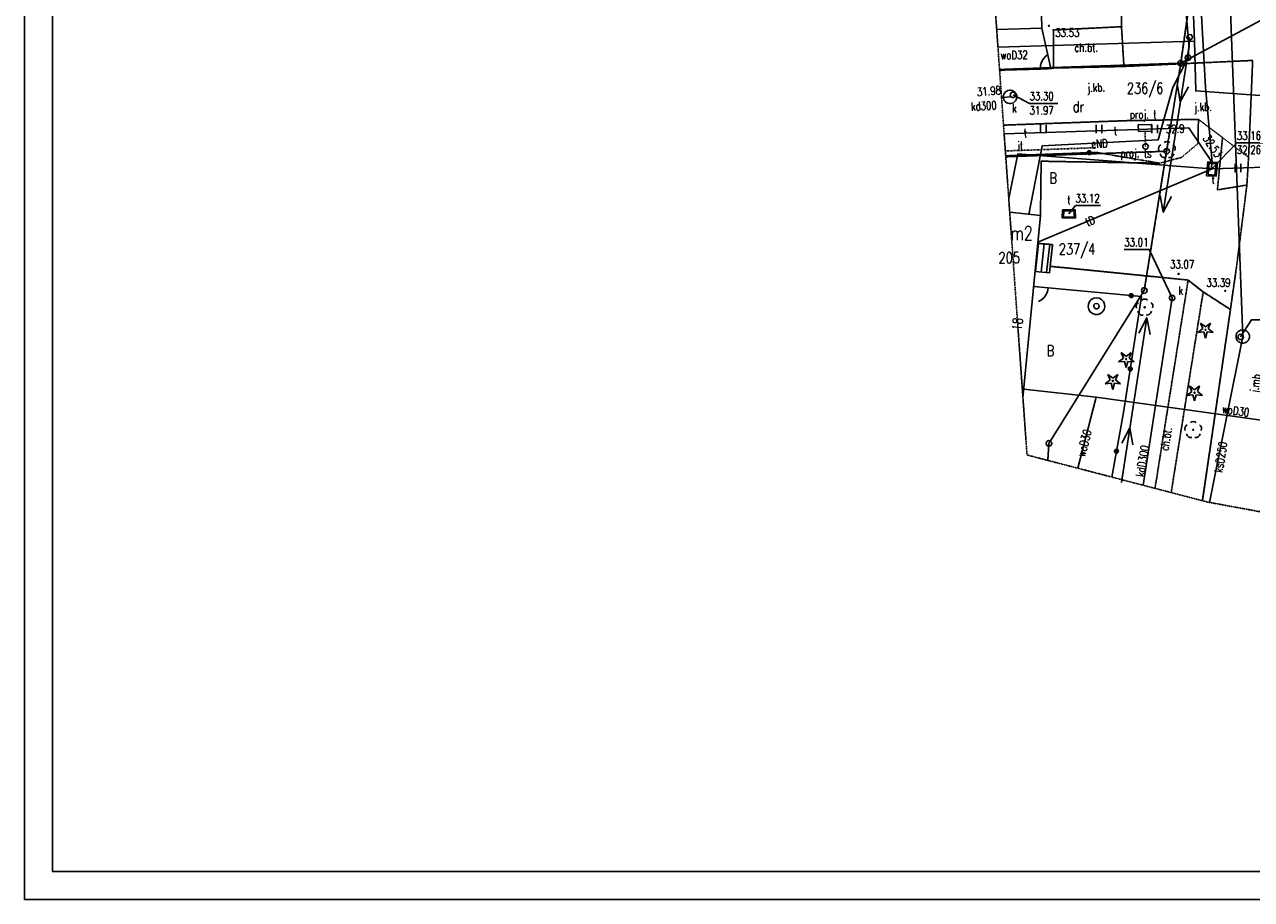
# Model space of a CAD drawing. Header units: millimetres. Extents: x 1427 to 82594, y 2364 to 16149.
# Tile 19 of 58: x 20918 to 23123, y 11949 to 13521. Entities that reach past the tile are written whole.
import ezdxf
from ezdxf.enums import TextEntityAlignment as Align

# ---------------------------------------------------------------- set-up
doc = ezdxf.new("R2010")
doc.units = ezdxf.units.MM
for name, pattern in [('1', [2, 1, -1]), ('2', [1, 0.5, -0.5]), ('423', [2, 1.5, -0.5]), ('424', [1.5, 1, -0.5]), ('901', [0])]:
    doc.linetypes.add(name, pattern=pattern)
for name, color, linetype in [('202-punkt_graniczny', 7, 'Continuous'), ('210-oznaczenie_konturu_uzytku_g', 7, 'Continuous'), ('211-numer_dzialki_ewidencyjnej', 7, 'Continuous'), ('218-kontur_uzytku_gruntowego', 7, 'Continuous'), ('219-dzialka_ewidencyjna', 7, 'Continuous'), ('238-Punkt_adresowy_budynku', 7, 'Continuous'), ('312-budynek_ewidencyjny', 7, 'Continuous'), ('312-oznaczenie_budynku_ewidency', 7, 'Continuous'), ('352-schody', 7, 'Continuous'), ('chodnik', 7, 'Continuous'), ('chodnik-Atr17', 7, 'Continuous'), ('drzewo_iglaste', 7, 'Continuous'), ('drzewo_lisciaste', 7, 'Continuous'), ('furtka', 7, 'Continuous'), ('inny_obiekt_zagospodarowania_te', 7, 'Continuous'), ('jezdnia', 7, 'Continuous'), ('jezdnia-Atr17', 7, 'Continuous'), ('komora_podziemna', 7, 'Continuous'), ('kraweznik', 7, 'Continuous'), ('obszar_utwardzony', 7, 'Continuous'), ('ogrodzenie_trwale', 7, 'Continuous'), ('pikieta_naturalna', 7, 'Continuous'), ('pikieta_sztuczna', 7, 'Continuous'), ('pikieta_sztuczna-Atr2', 7, 'Continuous'), ('przewod_elektroenergetyczny_nis', 7, 'Continuous'), ('przewod_elektroenergetyczny_pod', 7, 'Continuous'), ('przewod_kanalizacyjny', 7, 'Continuous'), ('przewod_kanalizacyjny-Atr1', 7, 'Continuous'), ('przewod_telekomunikacyjny_podzi', 7, 'Continuous'), ('przewod_wodociagowy', 7, 'Continuous'), ('przewod_wodociagowy-Atr1', 7, 'Continuous'), ('rzedna-Atr2', 7, 'Continuous'), ('rzedna-Atr3', 7, 'Continuous'), ('slup_przewodow_napowietrznych', 7, 'Continuous'), ('slupek_telekomunikacyjny_-_ob__', 7, 'Continuous'), ('studnia_zwykla', 7, 'Continuous'), ('szafa_telekomunikacyjna_lub_kon', 7, 'Continuous'), ('trawnik', 7, 'Continuous'), ('wlaz_do_komory_lub_kanalu', 7, 'Continuous'), ('wlaz_do_komory_lub_kanalu-Atr17', 7, 'Continuous'), ('wlaz_do_komory_lub_kanalu_-_okr', 7, 'Continuous'), ('Zakres', 7, 'Continuous')]:
    doc.layers.add(name, color=color, linetype=linetype)
doc.styles.add('STYL_ARIAL', font='simplex', dxfattribs={"width": 0.75, "oblique": 0.1})

# ---------------------------------------------------------------- blocks, each defined once
blk = doc.blocks.new('202')
at = {"color": 0}
blk.add_circle((0, 0), 0.25, dxfattribs=at)
blk = doc.blocks.new('SM05')
at = {"color": 7}
blk.add_polyline3d([(0, 0.25, 0), (0.1352, 0.2103, 0), (0.2274, 0.1039, 0), (0.2475, -0.0356, 0), (0.1889, -0.1637, 0), (0.0704, -0.2399, 0), (-0.0704, -0.2399, 0), (-0.1889, -0.1637, 0), (-0.2475, -0.0356, 0), (-0.2274, 0.1039, 0), (-0.1352, 0.2103, 0), (0, 0.25, 0)], dxfattribs=at)
blk = doc.blocks.new('US22')
at = {"color": 7}
blk.add_polyline3d([(0, 0.25, 0), (0.1352, 0.2103, 0), (0.2274, 0.1039, 0), (0.2475, -0.0356, 0), (0.1889, -0.1637, 0), (0.0704, -0.2399, 0), (-0.0704, -0.2399, 0), (-0.1889, -0.1637, 0), (-0.2475, -0.0356, 0), (-0.2274, 0.1039, 0), (-0.1352, 0.2103, 0), (0, 0.25, 0)], dxfattribs=at)
blk = doc.blocks.new('US13')
at = {"color": 7}
for points in [[(0, 0.75, 0), (0.2435, 0.7094, 0), (0.4607, 0.5919, 0), (0.6279, 0.4102, 0), (0.7271, 0.1841, 0), (0.7474, -0.0619, 0), (0.6868, -0.3013, 0), (0.5518, -0.508, 0), (0.357, -0.6596, 0), (0.1234, -0.7398, 0), (-0.1234, -0.7398, 0), (-0.357, -0.6596, 0), (-0.5518, -0.508, 0), (-0.6868, -0.3013, 0), (-0.7474, -0.0619, 0), (-0.7271, 0.1841, 0), (-0.6279, 0.4102, 0), (-0.4607, 0.5919, 0), (-0.2435, 0.7094, 0), (0, 0.75, 0)], [(0, 0.25, 0), (0.1352, 0.2103, 0), (0.2274, 0.1039, 0), (0.2475, -0.0356, 0), (0.1889, -0.1637, 0), (0.0704, -0.2399, 0), (-0.0704, -0.2399, 0), (-0.1889, -0.1637, 0), (-0.2475, -0.0356, 0), (-0.2274, 0.1039, 0), (-0.1352, 0.2103, 0), (0, 0.25, 0)]]:
    blk.add_polyline3d(points, dxfattribs=at)
blk = doc.blocks.new('OK04')
at = {"color": 7}
blk.add_polyline3d([(0, 0.001, 0), (0.0328, 0.3129, 0), (0.1297, 0.6111, 0), (0.2865, 0.8827, 0), (0.4963, 1.1157, 0), (0.75, 1.3, 0)], dxfattribs=at)
blk = doc.blocks.new('PW01')
at = {"color": 7}
blk.add_polyline3d([(0.045, 0, 0), (0.0318, -0.0318, 0), (0, -0.045, 0), (-0.0318, -0.0318, 0), (-0.045, 0, 0), (-0.0318, 0.0318, 0), (0, 0.045, 0), (0.0318, 0.0318, 0), (0.045, 0, 0)], dxfattribs=at)
blk = doc.blocks.new('922')
at = {"color": 0}
blk.add_circle((0, 0), 0.05, dxfattribs=at)
for centre, radius, start, end in [((-0.35, 0.1), 0.4, 119.84816, 203.51949), ((0, 0.35), 0.4, 50.114, 129.886), ((0.35, 0.1), 0.4, 336.88451, 60.15184), ((-0.2, -0.3), 0.4, 187.477, 278.47884), ((0.2, -0.275), 0.425, 262.64593, 349.62892)]:
    blk.add_arc(centre, radius, start, end, dxfattribs=at)
blk = doc.blocks.new('TU04')
at = {"color": 7}
for points in [[(0, 0, 0), (0, 0.75, 0)], [(0.5, 0, 0), (0.5, 0.75, 0)]]:
    blk.add_polyline3d(points, dxfattribs=at)
blk = doc.blocks.new('US09')
at = {"color": 7}
blk.add_polyline3d([(0.25, 0.0005, 0), (0.2103, -0.1347, 0), (0.1038, -0.227, 0), (-0.0356, -0.247, 0), (-0.1637, -0.1885, 0), (-0.2399, -0.07, 0), (-0.2399, 0.0709, 0), (-0.1637, 0.1894, 0), (-0.0356, 0.2479, 0), (0.1038, 0.2279, 0), (0.2103, 0.1356, 0), (0.25, 0.0005, 0)], dxfattribs=at)
blk = doc.blocks.new('921')
at = {"color": 0}
for p, q in [((-0.7, -0.25), (-0.25, 0.1)), ((-0.25, 0.1), (-0.45, 0.6)), ((-0.45, 0.6), (0, 0.25)), ((0, 0.25), (0.45, 0.6)), ((0.45, 0.6), (0.25, 0.1)), ((0.25, 0.1), (0.7, -0.25)), ((-0.15, -0.2), (-0.7, -0.25)), ((0, -0.75), (-0.15, -0.2)), ((0.15, -0.2), (0, -0.75)), ((0.7, -0.25), (0.15, -0.2))]:
    blk.add_line(p, q, dxfattribs=at)
blk.add_circle((0, 0), 0.05, dxfattribs=at)

msp = doc.modelspace()

# ---------------------------------------------------------------- linework, layer by layer
for p, q in [((20917.848, 16149.368), (20917.848, 11949.368)), ((20967.848, 16099.368), (20967.848, 11999.368)), ((20967.848, 11999.368), (28867.848, 11999.368)), ((20917.848, 11949.368), (28917.848, 11949.368))]:
    msp.add_line(p, q)
at = {"layer": '218-kontur_uzytku_gruntowego', "color": 3, "linetype": '2'}
for points in [[(22995.947, 13451.673, 0), (23015.747, 13590.673, 0)], [(22995.947, 13451.673, 0), (22670.355, 13440.443, 0)], [(22970.747, 13293.473, 0), (22995.947, 13451.673, 0)], [(22681.537, 13283.671, 0), (22970.747, 13293.473, 0)], [(22930.547, 13043.273, 0), (22970.747, 13293.473, 0)], [(22759.147, 12768.673, 0), (22930.547, 13043.273, 0)], [(22759.147, 12768.673, 0), (22757.069, 12738.147, 0)]]:
    msp.add_polyline3d(points, dxfattribs=at)
at = {"layer": '219-dzialka_ewidencyjna', "color": 7}
for points in [[(23362.347, 13648.073, 0), (22995.947, 13451.673, 0)], [(23015.747, 13590.673, 0), (22995.947, 13451.673, 0)], [(22995.947, 13451.673, 0), (22670.355, 13440.443, 0)], [(22995.947, 13451.673, 0), (22970.747, 13293.473, 0)], [(22970.747, 13293.473, 0), (22681.537, 13283.671, 0)], [(22970.747, 13293.473, 0), (22930.547, 13043.273, 0)], [(22930.547, 13043.273, 0), (22759.147, 12768.673, 0)], [(22759.147, 12768.673, 0), (22757.069, 12738.147, 0)]]:
    msp.add_polyline3d(points, dxfattribs=at)
at = {"layer": '312-budynek_ewidencyjny', "color": 7}
for points in [[(22740.947, 13740.273, 0), (22746.547, 13514.473, 0)], [(22746.547, 13514.473, 0), (22665.255, 13511.963, 0)], [(22688.653, 13183.869, 0), (22743.947, 13177.873, 0)], [(22743.947, 13177.873, 0), (22712.443, 12850.291, 0)]]:
    msp.add_polyline3d(points, dxfattribs=at)
at = {"layer": '352-schody', "color": 7}
for points in [[(22765.747, 13125.873, 0), (22739.147, 13128.073, 0), (22734.347, 13077.273, 0), (22759.947, 13075.073, 0), (22765.747, 13125.873, 0)], [(22765.747, 13125.873, 0), (22739.147, 13128.073, 0), (22734.347, 13077.273, 0), (22759.947, 13075.073, 0), (22765.747, 13125.873, 0)], [(22740.587, 13127.953, 0), (22734.907, 13077.233, 0)], [(22750.567, 13127.133, 0), (22744.887, 13076.373, 0)], [(22760.527, 13126.313, 0), (22754.847, 13075.513, 0)]]:
    msp.add_polyline3d(points, dxfattribs=at)
at = {"layer": 'chodnik', "color": 7, "linetype": '423'}
for points in [[(22767.547, 13443.073, 0), (22893.947, 13445.873, 0), (22889.547, 13517.273, 0), (22767.147, 13511.273, 0), (22767.547, 13443.073, 0)], [(23009.347, 13062.073, 0), (22949.817, 12687.911, 0)], [(23036.347, 13040.673, 0), (23036.347, 13040.673, 0), (23009.347, 13062.073, 0)], [(22978.845, 12680.345, 0), (23036.347, 13040.673, 0)]]:
    msp.add_polyline3d(points, dxfattribs=at)
at = {"layer": 'furtka', "color": 7}
for points in [[(22743.747, 13441.273, 0), (22762.547, 13442.073, 0)], [(22757.747, 13047.873, 0), (22731.747, 13050.473, 0)]]:
    msp.add_polyline3d(points, dxfattribs=at)
at = {"layer": 'inny_obiekt_zagospodarowania_te', "color": 7, "linetype": '1'}
msp.add_polyline3d([(22842.947, 13299.873, 0), (22680.795, 13294.055, 0)], dxfattribs=at)
at = {"layer": 'jezdnia', "color": 7, "linetype": '424'}
for points in [[(23125.347, 13456.673, 0), (22893.947, 13445.873, 0)], [(23125.347, 13456.673, 0), (23117.947, 13282.473, 0), (23114.947, 13232.873, 0), (23096.347, 13086.073, 0), (23085.347, 13009.073, 0), (23034.883, 12665.739, 0)], [(23117.947, 13282.473, 0), (23125.347, 13456.673, 0)], [(22743.747, 13441.273, 0), (22670.441, 13439.239, 0)], [(22762.547, 13442.073, 0), (22743.747, 13441.273, 0)], [(22767.547, 13443.073, 0), (22762.547, 13442.073, 0)], [(22893.947, 13445.873, 0), (22767.547, 13443.073, 0)], [(22677.487, 13340.453, 0), (22898.747, 13348.473, 0)], [(22898.747, 13348.473, 0), (23027.747, 13350.873, 0)], [(23027.747, 13350.873, 0), (23071.147, 13318.073, 0)], [(23071.147, 13318.073, 0), (23117.947, 13282.473, 0)]]:
    msp.add_polyline3d(points, dxfattribs=at)
at = {"layer": 'komora_podziemna', "color": 34}
for points in [[(22701.347, 13391.073, 0), (22701.147, 13388.673, 0), (22700.347, 13386.273, 0), (22699.147, 13384.073, 0), (22697.347, 13382.073, 0), (22695.347, 13380.673, 0), (22693.147, 13379.673, 0), (22690.547, 13379.073, 0), (22688.147, 13379.073, 0), (22685.547, 13379.673, 0), (22683.347, 13380.673, 0), (22681.347, 13382.073, 0), (22679.547, 13384.073, 0), (22678.347, 13386.273, 0), (22677.547, 13388.673, 0), (22677.347, 13391.073, 0), (22677.547, 13393.473, 0), (22678.347, 13395.873, 0), (22679.547, 13398.073, 0), (22681.347, 13400.073, 0), (22683.347, 13401.473, 0), (22685.547, 13402.473, 0), (22688.147, 13403.073, 0), (22690.547, 13403.073, 0), (22693.147, 13402.473, 0), (22695.347, 13401.473, 0), (22697.347, 13400.073, 0), (22699.147, 13398.073, 0), (22700.347, 13395.873, 0), (22701.147, 13393.473, 0), (22701.347, 13391.073, 0)], [(23119.547, 12960.673, 0), (23119.347, 12958.273, 0), (23118.547, 12955.873, 0), (23117.347, 12953.673, 0), (23115.547, 12951.673, 0), (23113.547, 12950.273, 0), (23111.347, 12949.273, 0), (23108.747, 12948.673, 0), (23106.347, 12948.673, 0), (23103.747, 12949.273, 0), (23101.547, 12950.273, 0), (23099.547, 12951.673, 0), (23097.747, 12953.673, 0), (23096.547, 12955.873, 0), (23095.747, 12958.273, 0), (23095.547, 12960.673, 0), (23095.747, 12963.073, 0), (23096.547, 12965.473, 0), (23097.747, 12967.673, 0), (23099.547, 12969.673, 0), (23101.547, 12971.073, 0), (23103.747, 12972.073, 0), (23106.347, 12972.673, 0), (23108.747, 12972.673, 0), (23111.347, 12972.073, 0), (23113.547, 12971.073, 0), (23115.547, 12969.673, 0), (23117.347, 12967.673, 0), (23118.547, 12965.473, 0), (23119.347, 12963.073, 0), (23119.547, 12960.673, 0)]]:
    msp.add_polyline3d(points, dxfattribs=at)
at = {"layer": 'komora_podziemna', "color": 30}
for points in [[(23042.547, 13249.473, 0), (23044.747, 13274.473, 0), (23061.947, 13273.473, 0), (23059.547, 13248.473, 0), (23042.547, 13249.473, 0)], [(22783.747, 13188.273, 0), (22806.147, 13188.473, 0), (22806.747, 13173.473, 0), (22782.947, 13173.673, 0), (22783.747, 13188.273, 0)]]:
    msp.add_polyline3d(points, dxfattribs=at)
at = {"layer": 'kraweznik', "color": 7}
for points in [[(23009.347, 13062.073, 0), (23036.347, 13040.673, 0)], [(23036.347, 13040.673, 0), (23036.347, 13040.673, 0), (23085.347, 13009.073, 0), (23034.883, 12665.739, 0)]]:
    msp.add_polyline3d(points, dxfattribs=at)
at = {"layer": 'obszar_utwardzony', "color": 7, "linetype": '424'}
for points in [[(22890.147, 13592.273, 0), (22889.547, 13517.273, 0)], [(22889.547, 13517.273, 0), (22893.947, 13445.873, 0)], [(23071.147, 13318.073, 0), (23027.747, 13350.873, 0)], [(23061.947, 13224.073, 0), (23071.147, 13318.073, 0)], [(22745.147, 13276.073, 0), (22743.947, 13177.873, 0)], [(22761.347, 13275.273, 0), (22745.147, 13276.073, 0)], [(22958.147, 13272.073, 0), (22761.347, 13275.273, 0)], [(23114.947, 13232.873, 0), (23061.947, 13224.073, 0)], [(23096.347, 13086.073, 0), (23114.947, 13232.873, 0)], [(22743.947, 13177.873, 0), (22739.147, 13128.073, 0)], [(22739.147, 13128.073, 0), (22765.747, 13125.873, 0)], [(22765.747, 13125.873, 0), (22761.347, 13086.873, 0)], [(22761.347, 13086.873, 0), (23009.347, 13062.073, 0)], [(23085.347, 13009.073, 0), (23096.347, 13086.073, 0)], [(23009.347, 13062.073, 0), (23036.347, 13040.673, 0)], [(23036.347, 13040.673, 0), (23085.347, 13009.073, 0)]]:
    msp.add_polyline3d(points, dxfattribs=at)
at = {"layer": 'ogrodzenie_trwale', "color": 7, "linetype": '901'}
for points in [[(22746.547, 13514.473, 0), (22762.547, 13442.073, 0)], [(22743.747, 13441.273, 0), (22670.441, 13439.239, 0)], [(22681.415, 13285.355, 0), (22844.347, 13291.473, 0)], [(22757.747, 13047.873, 0), (22925.547, 13032.473, 0), (22893.147, 12824.073, 0), (22871.913, 12708.215, 0)]]:
    msp.add_polyline3d(points, dxfattribs=at)
at = {"layer": 'ogrodzenie_trwale', "color": 7}
for centre, radius in [((22831.309, 13290.983), 3.5), ((22831.309, 13290.983), 3.15), ((22831.309, 13290.983), 2.8), ((22831.309, 13290.983), 2.45), ((22831.309, 13290.983), 2.1), ((22831.309, 13290.983), 1.75), ((22831.309, 13290.983), 1.4), ((22831.309, 13290.983), 1.05), ((22831.309, 13290.983), 0.7), ((22907.119, 13034.165), 3.5), ((22907.119, 13034.165), 3.15), ((22907.119, 13034.165), 2.8), ((22907.119, 13034.165), 2.45), ((22907.119, 13034.165), 2.1), ((22907.119, 13034.165), 1.75), ((22907.119, 13034.165), 1.4), ((22907.119, 13034.165), 1.05), ((22907.119, 13034.165), 0.7), ((22905.347, 12902.539), 3.5), ((22905.347, 12902.539), 3.15), ((22905.347, 12902.539), 2.8), ((22905.347, 12902.539), 2.45), ((22905.347, 12902.539), 2.1), ((22905.347, 12902.539), 1.75), ((22905.347, 12902.539), 1.4), ((22905.347, 12902.539), 1.05), ((22905.347, 12902.539), 0.7), ((22880.421, 12754.639), 3.5), ((22880.421, 12754.639), 3.15), ((22880.421, 12754.639), 2.8), ((22880.421, 12754.639), 2.45), ((22880.421, 12754.639), 2.1), ((22880.421, 12754.639), 1.75), ((22880.421, 12754.639), 1.4), ((22880.421, 12754.639), 1.05), ((22880.421, 12754.639), 0.7)]:
    msp.add_circle(centre, radius, dxfattribs=at)
at = {"layer": 'przewod_elektroenergetyczny_nis', "color": 1}
for points in [[(23010.997, 13480.447, 0), (22984.821, 13778.723, 0), (22997.649, 13749.599, 0)], [(23010.619, 13479.225, 0), (22964.595, 13184.025, 0), (22979.215, 13212.181, 0)], [(22989.977, 13411.767, 0), (22995.213, 13382.101, 0), (23009.755, 13409.247, 0)], [(22964.597, 13184.295, 0), (22959.183, 13214.075, 0)], [(22889.283, 12698.501, 0), (22935.095, 12994.485, 0), (22940.823, 12964.215, 0)], [(22935.147, 12994.389, 0), (22920.853, 12966.669, 0)], [(22890.299, 12769.327, 0), (22904.527, 12796.691, 0), (22909.727, 12766.043, 0)]]:
    msp.add_polyline3d(points, dxfattribs=at)
at = {"layer": 'przewod_elektroenergetyczny_pod', "color": 1}
msp.add_polyline3d([(23010.747, 13480.073, 0), (23009.147, 13461.673, 0), (22981.947, 13407.873, 0), (22955.747, 13314.073, 0), (22746.947, 13303.073, 0), (22722.747, 13180.073, 0)], dxfattribs=at)
at = {"layer": 'przewod_kanalizacyjny', "color": 34}
for points in [[(23047.923, 12662.615, 0), (23107.547, 12960.673, 0), (23073.747, 13861.673, 0), (23208.547, 13863.073, 0)], [(22689.347, 13391.073, 0), (22676.747, 13390.273, 0), (22673.945, 13390.105, 0)], [(22928.517, 12693.461, 0), (22980.547, 13030.073, 0)]]:
    msp.add_polyline3d(points, dxfattribs=at)
at = {"layer": 'przewod_telekomunikacyjny_podzi', "color": 30}
for points in [[(22882.547, 14799.473, 0), (22980.947, 14013.273, 0), (23016.747, 13837.473, 0), (23040.547, 13408.473, 0), (23052.347, 13273.473, 0), (23050.947, 13262.073, 0)], [(22678.621, 13324.539, 0), (23010.347, 13335.873, 0), (23052.347, 13273.473, 0)], [(22686.903, 13208.401, 0), (22702.637, 13286.153, 0)], [(22702.637, 13286.153, 0), (22703.147, 13288.673, 0), (22725.085, 13286.995, 0)], [(22725.085, 13286.995, 0), (23050.947, 13262.073, 0)], [(23052.347, 13261.873, 0), (22739.347, 13130.273, 0)], [(23052.347, 13261.873, 0), (23336.747, 13270.873, 0)]]:
    msp.add_polyline3d(points, dxfattribs=at)
at = {"layer": 'przewod_telekomunikacyjny_podzi', "color": 30, "linetype": '1'}
msp.add_polyline3d([(22931.747, 13329.273, 0), (22932.947, 13302.073, 0)], dxfattribs=at)
at = {"layer": 'przewod_wodociagowy', "color": 5}
for points in [[(22915.547, 14567.273, 0), (22951.747, 14331.273, 0), (22958.347, 14287.673, 0), (22993.547, 14043.873, 0), (23008.147, 13818.473, 0), (23020.947, 13491.073, 0)], [(22667.479, 13480.789, 0), (23020.947, 13491.073, 0)], [(23020.947, 13491.073, 0), (23022.947, 13401.873, 0), (23245.747, 13385.673, 0)], [(22844.147, 12851.473, 0), (22713.947, 12866.273, 0)], [(22811.137, 12724.055, 0), (22844.147, 12851.473, 0)], [(23162.147, 12807.273, 0), (22844.147, 12851.473, 0)]]:
    msp.add_polyline3d(points, dxfattribs=at)
at = {"layer": 'rzedna-Atr2', "color": 7}
for points in [[(22694.547, 13394.873, 0), (22724.347, 13379.473, 0), (22774.987, 13379.473, 0)], [(23052.147, 13262.073, 0), (23096.947, 13308.673, 0), (23147.047, 13308.673, 0)], [(22794.947, 13181.273, 0), (22806.947, 13196.073, 0), (22851.847, 13196.073, 0)], [(22980.547, 13030.073, 0), (22939.347, 13117.073, 0), (22894.567, 13117.073, 0)], [(23103.747, 12960.073, 0), (23123.347, 12990.673, 0), (23174.627, 12990.673, 0)]]:
    msp.add_polyline3d(points, dxfattribs=at)
at = {"layer": 'slup_przewodow_napowietrznych', "color": 7, "linetype": '2'}
msp.add_polyline3d([(23009.147, 13461.673, 0), (23012.147, 13498.473, 0)], dxfattribs=at)
at = {"layer": 'szafa_telekomunikacyjna_lub_kon', "color": 30}
msp.add_polyline3d([(22919.947, 13329.073, 0), (22919.747, 13341.073, 0), (22943.547, 13341.673, 0), (22943.947, 13329.673, 0), (22919.947, 13329.073, 0)], dxfattribs=at)
at = {"layer": 'trawnik', "color": 7, "linetype": '2'}
for points in [[(22725.085, 13286.995, 0), (22844.347, 13291.473, 0), (22958.147, 13272.073, 0), (22997.347, 13282.473, 0), (23027.347, 13307.673, 0), (23027.747, 13350.873, 0), (22898.747, 13348.473, 0), (22677.487, 13340.453, 0)], [(22681.415, 13285.355, 0), (22702.637, 13286.153, 0)], [(22702.637, 13286.153, 0), (22725.085, 13286.995, 0)]]:
    msp.add_polyline3d(points, dxfattribs=at)
at = {"layer": 'wlaz_do_komory_lub_kanalu', "color": 7}
for points in [[(23045.347, 13251.673, 0), (23046.947, 13272.073, 0), (23059.747, 13270.673, 0), (23057.547, 13250.273, 0), (23045.347, 13251.673, 0)], [(22785.747, 13186.673, 0), (22804.547, 13186.073, 0), (22804.547, 13175.073, 0), (22785.347, 13175.273, 0), (22785.747, 13186.673, 0)]]:
    msp.add_polyline3d(points, dxfattribs=at)
at = {"layer": 'Zakres', "color": 5, "linetype": '2'}
msp.add_polyline3d([(22656.347, 13636.873, 0), (22665.255, 13511.963, 0), (22667.479, 13480.789, 0), (22670.355, 13440.443, 0), (22670.355, 13440.443, 0), (22670.441, 13439.239, 0), (22670.441, 13439.239, 0), (22673.945, 13390.105, 0), (22677.487, 13340.453, 0), (22677.487, 13340.453, 0), (22678.621, 13324.539, 0), (22680.795, 13294.055, 0), (22681.415, 13285.355, 0), (22681.415, 13285.355, 0), (22681.537, 13283.671, 0), (22686.903, 13208.401, 0), (22688.653, 13183.869, 0), (22712.443, 12850.291, 0), (22719.747, 12747.873, 0), (22757.069, 12738.147, 0), (22757.069, 12738.147, 0), (22811.137, 12724.055, 0), (22871.913, 12708.215, 0), (22928.517, 12693.461, 0), (22949.817, 12687.911, 0), (22978.845, 12680.345, 0), (23034.883, 12665.739, 0), (23044.347, 12663.273, 0), (23047.923, 12662.615, 0), (23138.989, 12645.875, 0)], dxfattribs=at)

# ---------------------------------------------------------------- block references
at = {"layer": '202-punkt_graniczny', "color": 7, "xscale": 20, "yscale": 20, "zscale": 20}
for p in [(22995.947, 13451.673), (22970.747, 13293.473), (22930.547, 13043.273), (22759.147, 12768.673)]:
    msp.add_blockref('202', p, dxfattribs=at)
at = {"layer": 'drzewo_iglaste', "color": 3, "xscale": 20, "yscale": 20, "zscale": 20}
for p in [(23040.547, 12972.873), (22898.147, 12920.073), (22873.947, 12880.673), (23020.947, 12859.873)]:
    msp.add_blockref('921', p, dxfattribs=at)
at = {"layer": 'drzewo_lisciaste', "color": 3, "xscale": 20, "yscale": 20, "zscale": 20}
for p in [(22971.147, 13296.073), (22931.147, 13013.073), (23018.547, 12793.073)]:
    msp.add_blockref('922', p, dxfattribs=at)
at = {"layer": 'furtka', "color": 7, "xscale": 20, "yscale": 20, "zscale": 20}
for p, rotation in [((22743.747, 13441.273), 2.43507), ((22757.747, 13047.873), 174.28803)]:
    msp.add_blockref('OK04', p, dxfattribs=dict(at, rotation=rotation))
at = {"layer": 'pikieta_naturalna', "color": 7, "xscale": 20, "yscale": 20, "zscale": 20}
msp.add_blockref('PW01', (22759.147, 13518.873), dxfattribs=at)
at = {"layer": 'pikieta_sztuczna', "color": 7, "xscale": 20, "yscale": 20, "zscale": 20}
for p in [(22767.147, 13511.273), (22889.547, 13517.273)]:
    msp.add_blockref('PW01', p, dxfattribs=at)
at = {"layer": 'pikieta_sztuczna', "color": 7, "xscale": 20, "yscale": 20, "zscale": 20, "rotation": 180.0004199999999}
for p in [(22992.347, 13073.273), (23075.947, 13042.673)]:
    msp.add_blockref('PW01', p, dxfattribs=at)
at = {"layer": 'slup_przewodow_napowietrznych', "color": 7, "xscale": 20, "yscale": 20, "zscale": 20}
for p in [(23012.147, 13498.473), (23009.147, 13461.673)]:
    msp.add_blockref('SM05', p, dxfattribs=at)
at = {"layer": 'slupek_telekomunikacyjny_-_ob__', "color": 30, "xscale": 20, "yscale": 20, "zscale": 20}
msp.add_blockref('US09', (22932.947, 13302.073), dxfattribs=at)
at = {"layer": 'studnia_zwykla', "color": 5, "xscale": 20, "yscale": 20, "zscale": 20}
msp.add_blockref('US13', (22844.547, 13015.273), dxfattribs=at)
at = {"layer": 'trawnik', "color": 7, "xscale": 20, "yscale": 20, "zscale": 20}
for p in [(22744.127, 13325.853), (22844.127, 13325.853), (22944.127, 13325.853), (23093.927, 13256.053)]:
    msp.add_blockref('TU04', p, dxfattribs=at)
at = {"layer": 'wlaz_do_komory_lub_kanalu_-_okr', "color": 7, "xscale": 20, "yscale": 20, "zscale": 20}
for p in [(22694.547, 13394.873), (22980.547, 13030.073), (23103.747, 12960.073)]:
    msp.add_blockref('US22', p, dxfattribs=at)

# ---------------------------------------------------------------- texts
at = {"layer": '210-oznaczenie_konturu_uzytku_g', "color": 3, "style": 'STYL_ARIAL', "width": 0.75}
for s, p in [('dr', (22801.951, 13357.767)), ('B', (22760.095, 13229.351)), ('B', (22755.347, 12919.185))]:
    msp.add_text(s, height=20, dxfattribs=at).set_placement(p, align=Align.BOTTOM_LEFT)
at = {"layer": '211-numer_dzialki_ewidencyjnej', "color": 7, "style": 'STYL_ARIAL', "width": 0.75}
for s, p in [('236/6', (22899.281, 13416.707)), ('237/4', (22776.887, 13127.813))]:
    msp.add_text(s, height=20, dxfattribs=at).set_placement(p, align=Align.TOP_LEFT)
at = {"layer": '238-Punkt_adresowy_budynku', "color": 7, "style": 'STYL_ARIAL', "width": 0.75}
msp.add_text('18', height=17.5, rotation=84.231, dxfattribs=at).set_placement((22716.391, 12981.541), align=Align.BOTTOM_CENTER)
at = {"layer": '312-oznaczenie_budynku_ewidency', "color": 7, "style": 'STYL_ARIAL', "width": 0.75}
msp.add_text('m2', height=25, dxfattribs=at).set_placement((22709.981, 13146.277), align=Align.MIDDLE_CENTER)
msp.add_text('205', height=20, dxfattribs=at).set_placement((22668.459, 13112.177), align=Align.TOP_LEFT)
at = {"layer": 'chodnik-Atr17', "color": 7, "style": 'STYL_ARIAL', "width": 0.75}
msp.add_text('ch.bt.', height=15, dxfattribs=at).set_placement((22804.947, 13467.707), align=Align.BOTTOM_LEFT)
msp.add_text('ch.bt.', height=15, rotation=80.933, dxfattribs=at).set_placement((22978.125, 12754.005), align=Align.BOTTOM_LEFT)
at = {"layer": 'inny_obiekt_zagospodarowania_te', "color": 7, "style": 'STYL_ARIAL', "width": 0.75}
msp.add_text('it', height=15, rotation=2.096, dxfattribs=at).set_placement((22703.499, 13291.377), align=Align.BOTTOM_LEFT)
at = {"layer": 'jezdnia-Atr17', "color": 7, "style": 'STYL_ARIAL', "width": 0.75}
for s, rotation, p in [('j.kb.', 2.089, (22828.587, 13395.517)), ('j.kb.', 1.656, (23020.603, 13360.767)), ('j.mb.', 81.137, (23139.573, 12858.697))]:
    msp.add_text(s, height=15, rotation=rotation, dxfattribs=at).set_placement(p, align=Align.BOTTOM_LEFT)
at = {"layer": 'pikieta_sztuczna-Atr2', "color": 7, "style": 'STYL_ARIAL', "width": 0.75}
for s, p in [('33.53', (22770.547, 13494.507)), ('33.07', (22976.779, 13078.555)), ('33.39', (23042.071, 13045.627))]:
    msp.add_text(s, height=15, dxfattribs=at).set_placement(p, align=Align.BOTTOM_LEFT)
at = {"layer": 'przewod_elektroenergetyczny_pod', "color": 1, "style": 'STYL_ARIAL', "width": 0.75}
msp.add_text('eND', height=15, rotation=3.015, dxfattribs=at).set_placement((22835.213, 13306.425), align=Align.MIDDLE_LEFT)
at = {"layer": 'przewod_kanalizacyjny-Atr1', "color": 34, "style": 'STYL_ARIAL', "width": 0.75}
for s, rotation, p in [('kd300', 3.433, (22618.945, 13373.691)), ('kdD300', 80.248, (22922.505, 12709.147)), ('ksD250', 80.863, (23063.435, 12716.691))]:
    msp.add_text(s, height=15, rotation=rotation, dxfattribs=at).set_placement(p, align=Align.MIDDLE_LEFT)
at = {"layer": 'przewod_telekomunikacyjny_podzi', "color": 30, "style": 'STYL_ARIAL', "width": 0.75}
for s, rotation, p in [('t', 1.957, (22713.781, 13326.251)), ('t', 1.957, (22875.589, 13330.023)), ('tD', 22.804, (22825.831, 13165.321))]:
    msp.add_text(s, height=15, rotation=rotation, dxfattribs=at).set_placement(p, align=Align.MIDDLE_LEFT)
at = {"layer": 'przewod_wodociagowy-Atr1', "color": 5, "style": 'STYL_ARIAL', "width": 0.75}
for s, rotation, p in [('woD32', 1.027, (22671.935, 13466.051)), ('woD30', 352.087, (23070.337, 12830.661)), ('woD30', 75.475, (22816.379, 12745.265))]:
    msp.add_text(s, height=15, rotation=rotation, dxfattribs=at).set_placement(p, align=Align.MIDDLE_LEFT)
at = {"layer": 'rzedna-Atr2', "color": 34, "style": 'STYL_ARIAL', "width": 0.75}
msp.add_text('31.98', height=15, rotation=4.721, dxfattribs=at).set_placement((22630.679, 13387.903), align=Align.BOTTOM_LEFT)
for s, p in [('33.30', (22724.347, 13380.467)), ('33.01', (22894.567, 13118.067))]:
    msp.add_text(s, height=15, dxfattribs=at).set_placement(p, align=Align.BOTTOM_LEFT)
at = {"layer": 'rzedna-Atr2', "color": 30, "style": 'STYL_ARIAL', "width": 0.75}
msp.add_text('32.9', height=15, rotation=1.957, dxfattribs=at).set_placement((22969.189, 13333.223), align=Align.MIDDLE_LEFT)
for s, p in [('33.16', (23096.947, 13309.667)), ('33.12', (22806.947, 13197.067))]:
    msp.add_text(s, height=15, dxfattribs=at).set_placement(p, align=Align.BOTTOM_LEFT)
at = {"layer": 'rzedna-Atr3', "color": 34, "style": 'STYL_ARIAL', "width": 0.75}
msp.add_text('31.97', height=15, dxfattribs=at).set_placement((22724.347, 13354.947), align=Align.BOTTOM_LEFT)
at = {"layer": 'rzedna-Atr3', "color": 7, "style": 'STYL_ARIAL', "width": 0.75}
msp.add_text('32.53', height=15, rotation=303.987, dxfattribs=at).set_placement((23031.237, 13313.939), align=Align.BOTTOM_LEFT)
at = {"layer": 'rzedna-Atr3', "color": 30, "style": 'STYL_ARIAL', "width": 0.75}
msp.add_text('32.26', height=15, dxfattribs=at).set_placement((23096.947, 13284.147), align=Align.BOTTOM_LEFT)
at = {"layer": 'slupek_telekomunikacyjny_-_ob__', "color": 30, "style": 'STYL_ARIAL', "width": 0.75}
msp.add_text('proj. ts', height=15, dxfattribs=at).set_placement((22887.523, 13277.871), align=Align.BOTTOM_LEFT)
at = {"layer": 'szafa_telekomunikacyjna_lub_kon', "color": 30, "style": 'STYL_ARIAL', "width": 0.75}
msp.add_text('proj. t', height=15, dxfattribs=at).set_placement((22904.487, 13347.705), align=Align.BOTTOM_LEFT)
at = {"layer": 'wlaz_do_komory_lub_kanalu-Atr17', "color": 7, "style": 'STYL_ARIAL', "width": 0.75}
for p in [(23051.547, 13230.907), (22792.147, 13193.907)]:
    msp.add_text('t', height=15, dxfattribs=at).set_placement(p, align=Align.BOTTOM_LEFT)
at = {"layer": 'wlaz_do_komory_lub_kanalu_-_okr', "color": 7, "style": 'STYL_ARIAL', "width": 0.75}
for p in [(22692.871, 13358.773), (22992.147, 13031.307)]:
    msp.add_text('k', height=15, dxfattribs=at).set_placement(p, align=Align.BOTTOM_LEFT)

doc.saveas('drawing.dxf')
